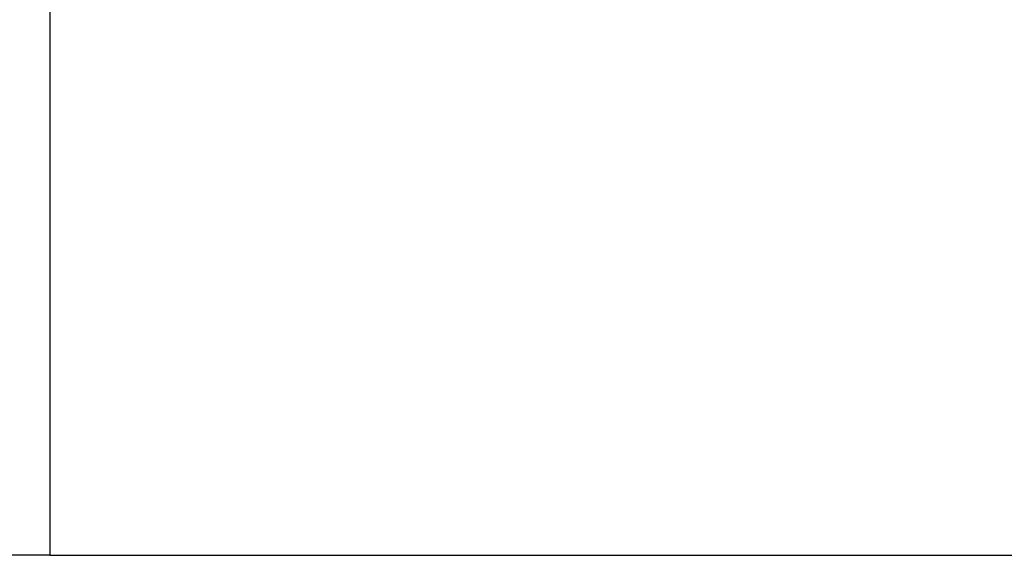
# Model space of a CAD drawing. Header units: millimetres. Extents: x -0.57 to 0.95, y -0.4 to 0.71.
# Tile 118 of 256: x 0.0991 to 0.1433, y 0.5345 to 0.5586. Entities that reach past the tile are written whole.
import ezdxf

# ---------------------------------------------------------------- set-up
doc = ezdxf.new("R2010")
doc.units = ezdxf.units.MM
doc.layers.add('FORMAT', color=7, linetype='Continuous')

msp = doc.modelspace()

# ---------------------------------------------------------------- linework, layer by layer
at = {"layer": 'FORMAT', "color": 7, "linetype": 'Continuous', "lineweight": 25}
for points, knots in [([(0.100469, 0.560284), (0.100469, 0.552954), (0.100469, 0.544326), (0.100469, 0.535875), (0.100469, 0.534502)], [0.7013093, 0.7013093, 0.7013093, 0.7013093, 0.9513093, 1, 1, 1, 1]), ([(0.100469, 0.534502), (0.099691, 0.534502), (0.098131, 0.534502), (0.095786, 0.534502), (0.09343, 0.534502), (0.091062, 0.534502), (0.088684, 0.534502), (0.086294, 0.534502), (0.083345, 0.534502), (0.07982, 0.534502), (0.075706, 0.534502), (0.071535, 0.534502), (0.068737, 0.534502), (0.067328, 0.534502)], [0, 0, 0, 0, 0.070429, 0.141188, 0.21228, 0.283704, 0.355463, 0.427556, 0.499987, 0.622419, 0.746562, 0.872421, 1, 1, 1, 1]), ([(0.100469, 0.534502), (0.101274, 0.534502), (0.102887, 0.534502), (0.105311, 0.534501), (0.107745, 0.534501), (0.110188, 0.534501), (0.112639, 0.534501), (0.115099, 0.534501), (0.117567, 0.534502), (0.120804, 0.534502), (0.124833, 0.534502), (0.129675, 0.534502), (0.134609, 0.534502), (0.141104, 0.534502), (0.149301, 0.534502), (0.157338, 0.534502), (0.163812, 0.534502), (0.168559, 0.534502), (0.173548, 0.534501), (0.176923, 0.534502), (0.178685, 0.534502)], [0, 0, 0, 0, 0.0308514, 0.0618194, 0.0929022, 0.1240981, 0.1554052, 0.1868219, 0.2183464, 0.2499773, 0.3108331, 0.3727404, 0.4355689, 0.4999672, 0.6217408, 0.7499795, 0.8083779, 0.8703003, 0.932295, 1, 1, 1, 1])]:
    msp.add_open_spline(points, degree=3, knots=knots, dxfattribs=at)

doc.saveas('drawing.dxf')
